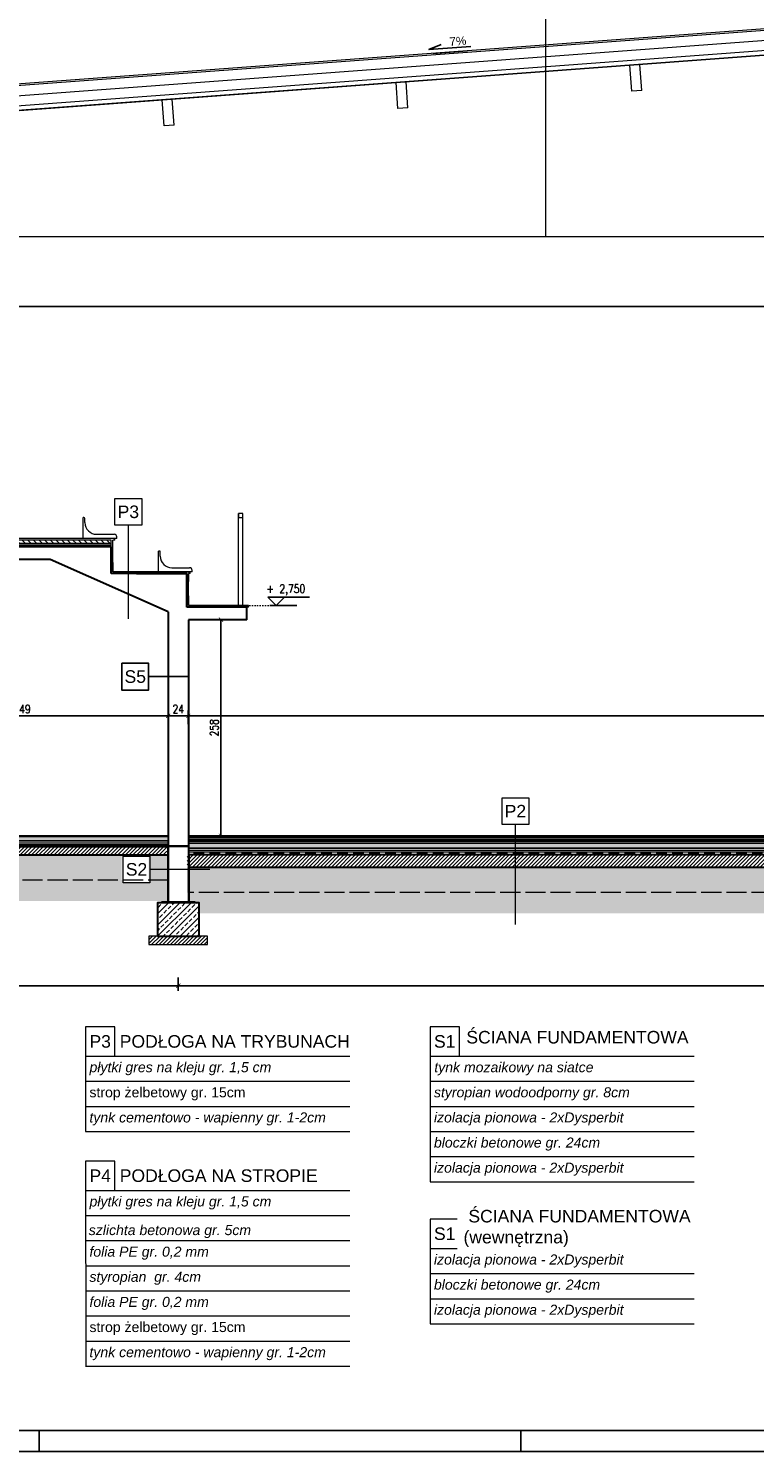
# Model space of a CAD drawing. Header units: millimetres. Extents: x 0 to 111311, y -48878 to -25280.
# Tile 66 of 161: x 75140 to 76007, y -43885 to -42185. Entities that reach past the tile are written whole.
import ezdxf
from ezdxf.enums import TextEntityAlignment as Align

# ---------------------------------------------------------------- set-up
doc = ezdxf.new("R2010")
doc.units = ezdxf.units.MM
for name, pattern in [('ACAD_ISO02W100', [15, 12, -3]), ('ACAD_ISO03W100', [30, 12, -18]), ('ACAD_ISO07W100', [3, 0, -3]), ('DASHED', [19.05, 12.7, -6.35]), ('DASHED2', [9.525, 6.35, -3.175])]:
    doc.linetypes.add(name, pattern=pattern)
doc.layers.get('Defpoints').update_dxf_attribs({"color": 30})
for name, color, linetype, lineweight in [('0.05', 74, 'Continuous', 5), ('0.09', 22, 'Continuous', 9), ('izol term', 30, 'BATTING', 0), ('J 0.15', 40, 'Continuous', 15), ('J wymiary', 1, 'Continuous', 9), ('kreskowanie', 250, 'Continuous', 9), ('OPIS', 7, 'Continuous', 5), ('sciany', 252, 'Continuous', 30)]:
    doc.layers.add(name, color=color, linetype=linetype, lineweight=lineweight)
for name, color, linetype in [('A_Ściany', 7, 'Continuous'), ('e-cad_cienkie', 1, 'Continuous'), ('e-cad_opisy', 7, 'Continuous')]:
    doc.layers.add(name, color=color, linetype=linetype)
doc.layers.add('HATCH', color=7, linetype='Continuous', lineweight=5, true_color=0x6e6e6e)
doc.styles.add('e-cad_1', font='simplex.shx', dxfattribs={"width": 0.8})
doc.styles.add('E-CAD_TTF', font='arial.ttf')
doc.styles.get("Standard").update_dxf_attribs({"font": 'arial.ttf'})
doc.linetypes.add('BATTING', pattern='A,0.00254,-2.54,[134,ltypeshp.shx,S=2.54,R=0,X=-2.54,Y=0],-5.08,[134,ltypeshp.shx,S=2.54,R=180,X=2.54,Y=0],-2.54', length=10.16254)
doc.dimstyles.new('e-cad_1_50_[cm]', dxfattribs={"dimscale": 5, "dimtxt": 2, "dimasz": 1, "dimexe": 1.25, "dimexo": 0.625, "dimtad": 1, "dimdec": 0, "dimrnd": 0.1, "dimzin": 1, "dimtxsty": 'e-cad_1', "dimblk": 'ARCHTICK', "dimcen": 2.5, "dimclrd": 7, "dimclre": 7, "dimclrt": 7, "dimadec": 0, "dimazin": 0, "dimtfac": 1, "dimtmove": 1, "dimatfit": 3, "dimldrblk": 'OBLIQUE', "dimfxl": 2, "dimfxlon": 1, "dimarcsym": 0})
pattern_1 = [(217.5, (8540.922, 2718.507), (0.2400047, -7.34119856), [0, -5.7912, 0, -6.477, 0, -6.19125]), (187.5, (8540.922, 2718.507), (-6.7428492, -10.7523765), [0, -3.1242, 0, -5.2197, 0, -2.00025]), (147.5, (8545.6086, 2718.507), (-11.86488555, -0.02155777), [0, -1.905, 0, -6.858, 0, -8.9535]), (137.5, (8545.609, 2718.507), (-11.4533468, -3.3439398), [0, -0.9525, 0, -4.4958, 0, -5.1435])]
pattern_2 = [(45, (13892.6327, 2949.1842), (-2.24506403, 2.24506403), [])]
pattern_3 = [(45, (13892.6327, 2949.1842), (0, 2.694076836), [1.905, -1.905])]

# ---------------------------------------------------------------- blocks, each defined once
blk = doc.blocks.new('e-cad_spadek_L')
at = {"layer": 'e-cad_cienkie'}
blk.add_lwpolyline([(2, 1), (5, 0), (-5, 0)], dxfattribs=at)
at = {"layer": 'e-cad_opisy', "style": 'E-CAD_TTF'}
blk.add_attdef('WARTOSC', text='', height=2, dxfattribs=at).set_placement((0, 0.5), align=Align.RIGHT)
blk = doc.blocks.new('e-cad_kota_3')
blk.add_line((-2, 2), (8, 2))
blk.add_lwpolyline([(-2, 2), (0, 0), (2, 2)])
at = {"style": 'e-cad_1', "width": 0.8}
blk.add_attdef('ZNAK', text='', height=2, dxfattribs=at).set_placement((-0.5, 3), align=Align.RIGHT)
blk.add_attdef('RZEDNA', (0.8, 3), '', height=2, dxfattribs=at)
blk = doc.blocks.new('_ArchTick')
at = {"color": 0, "linetype": 'ByBlock', "const_width": 0.15}
blk.add_lwpolyline([(-0.5, -0.5), (0.5, 0.5)], dxfattribs=at)
blk = doc.blocks.new('*D1851')
at = {"layer": 'Defpoints', "color": 0, "ltscale": 2}
for p in [(75041.4, -42508.6), (77826.4, -42517.1), (77826.4, -42537.3)]:
    blk.add_point(p, dxfattribs=at)
at = {"layer": 'J wymiary', "color": 7, "lineweight": -2, "ltscale": 2}
for p, q in [((75041.4, -42511.7), (75041.4, -42523.4)), ((75041.4, -42517.1), (77826.4, -42517.1)), ((77826.4, -42527.1), (77826.4, -42510.9))]:
    blk.add_line(p, q, dxfattribs=at)
at = {"layer": 'J wymiary', "color": 7, "lineweight": -2, "ltscale": 2, "xscale": 5, "yscale": 5, "zscale": 5, "rotation": 180}
blk.add_blockref('_ArchTick', (75041.4, -42517.1), dxfattribs=at)
at = {"layer": 'J wymiary', "color": 7, "lineweight": -2, "ltscale": 2, "xscale": 5, "yscale": 5, "zscale": 5}
blk.add_blockref('_ArchTick', (77826.4, -42517.1), dxfattribs=at)
at = {"layer": 'J wymiary', "color": 7, "ltscale": 2, "insert": (76433.9, -42509), "char_height": 10, "attachment_point": 5, "style": 'e-cad_1'}
blk.add_mtext('2785', dxfattribs=at)
blk = doc.blocks.new('_Oblique')
at = {"layer": 'kreskowanie', "color": 0, "lineweight": -2}
blk.add_line((-0.5, -0.5), (0.5, 0.5), dxfattribs=at)
blk = doc.blocks.new('*D1857')
at = {"layer": 'Defpoints', "color": 0, "ltscale": 2}
for p in [(75306.9, -43006.1), (74957.9, -43041.8), (75306.9, -43050.3)]:
    blk.add_point(p, dxfattribs=at)
at = {"layer": 'J wymiary', "color": 7, "lineweight": -2, "ltscale": 2}
for p, q in [((74957.9, -43016.1), (74957.9, -42999.8)), ((74957.9, -43006.1), (75306.9, -43006.1)), ((75306.9, -43016.1), (75306.9, -42999.8))]:
    blk.add_line(p, q, dxfattribs=at)
at = {"layer": 'J wymiary', "color": 7, "lineweight": -2, "ltscale": 2, "xscale": 5, "yscale": 5, "zscale": 5, "rotation": 180}
blk.add_blockref('_ArchTick', (74957.9, -43006.1), dxfattribs=at)
at = {"layer": 'J wymiary', "color": 7, "lineweight": -2, "ltscale": 2, "xscale": 5, "yscale": 5, "zscale": 5}
blk.add_blockref('_ArchTick', (75306.9, -43006.1), dxfattribs=at)
at = {"layer": 'J wymiary', "color": 7, "ltscale": 2, "insert": (75132.4, -42998), "char_height": 10, "attachment_point": 5, "style": 'e-cad_1'}
blk.add_mtext('349', dxfattribs=at)
blk = doc.blocks.new('*D1858')
at = {"layer": 'Defpoints', "color": 0, "ltscale": 2}
for p in [(75330.9, -43006.1), (75306.9, -43050.3), (75330.9, -43053.1)]:
    blk.add_point(p, dxfattribs=at)
at = {"layer": 'J wymiary', "color": 7, "lineweight": -2, "ltscale": 2}
for p, q in [((75306.9, -43016.1), (75306.9, -42999.8)), ((75306.9, -43006.1), (75330.9, -43006.1)), ((75330.9, -43016.1), (75330.9, -42999.8))]:
    blk.add_line(p, q, dxfattribs=at)
at = {"layer": 'J wymiary', "color": 7, "lineweight": -2, "ltscale": 2, "xscale": 5, "yscale": 5, "zscale": 5, "rotation": 180}
blk.add_blockref('_ArchTick', (75306.9, -43006.1), dxfattribs=at)
at = {"layer": 'J wymiary', "color": 7, "lineweight": -2, "ltscale": 2, "xscale": 5, "yscale": 5, "zscale": 5}
blk.add_blockref('_ArchTick', (75330.9, -43006.1), dxfattribs=at)
at = {"layer": 'J wymiary', "color": 7, "ltscale": 2, "insert": (75318.9, -42998), "char_height": 10, "attachment_point": 5, "style": 'e-cad_1'}
blk.add_mtext('24', dxfattribs=at)
blk = doc.blocks.new('*D1859')
at = {"layer": 'Defpoints', "color": 0, "ltscale": 2}
for p in [(77826.4, -43006.1), (77826.4, -43020.2), (75330.9, -43053.1)]:
    blk.add_point(p, dxfattribs=at)
at = {"layer": 'J wymiary', "color": 7, "lineweight": -2, "ltscale": 2}
for p, q in [((75330.9, -43016.1), (75330.9, -42999.8)), ((75330.9, -43006.1), (77826.4, -43006.1)), ((77826.4, -43016.1), (77826.4, -42999.8))]:
    blk.add_line(p, q, dxfattribs=at)
at = {"layer": 'J wymiary', "color": 7, "lineweight": -2, "ltscale": 2, "xscale": 5, "yscale": 5, "zscale": 5, "rotation": 180}
blk.add_blockref('_ArchTick', (75330.9, -43006.1), dxfattribs=at)
at = {"layer": 'J wymiary', "color": 7, "lineweight": -2, "ltscale": 2, "xscale": 5, "yscale": 5, "zscale": 5}
blk.add_blockref('_ArchTick', (77826.4, -43006.1), dxfattribs=at)
at = {"layer": 'J wymiary', "color": 7, "ltscale": 2, "insert": (76578.7, -42998), "char_height": 10, "attachment_point": 5, "style": 'e-cad_1'}
blk.add_mtext('2496', dxfattribs=at)
blk = doc.blocks.new('*D1863')
at = {"layer": 'Defpoints', "color": 0, "ltscale": 2}
for p in [(74793.9, -43269.3), (75318.9, -43269.3), (75318.9, -43328.4)]:
    blk.add_point(p, dxfattribs=at)
at = {"layer": 'J wymiary', "color": 7, "lineweight": -2, "ltscale": 2}
for p, q in [((74793.9, -43318.4), (74793.9, -43334.6)), ((75318.9, -43318.4), (75318.9, -43334.6)), ((74793.9, -43328.4), (75318.9, -43328.4))]:
    blk.add_line(p, q, dxfattribs=at)
at = {"layer": 'J wymiary', "color": 7, "lineweight": -2, "ltscale": 2, "xscale": 5, "yscale": 5, "zscale": 5, "rotation": 180}
blk.add_blockref('_ArchTick', (74793.9, -43328.4), dxfattribs=at)
at = {"layer": 'J wymiary', "color": 7, "lineweight": -2, "ltscale": 2, "xscale": 5, "yscale": 5, "zscale": 5}
blk.add_blockref('_ArchTick', (75318.9, -43328.4), dxfattribs=at)
at = {"layer": 'J wymiary', "color": 7, "ltscale": 2, "insert": (75056.4, -43320.2), "char_height": 10, "attachment_point": 5, "style": 'e-cad_1'}
blk.add_mtext('525', dxfattribs=at)
blk = doc.blocks.new('*D1864')
at = {"layer": 'Defpoints', "color": 0, "ltscale": 2}
for p in [(75318.9, -43269.3), (77838.4, -43269.3), (77838.4, -43328.4)]:
    blk.add_point(p, dxfattribs=at)
at = {"layer": 'J wymiary', "color": 7, "lineweight": -2, "ltscale": 2}
for p, q in [((75318.9, -43318.4), (75318.9, -43334.6)), ((77838.4, -43318.4), (77838.4, -43334.6)), ((75318.9, -43328.4), (77838.4, -43328.4))]:
    blk.add_line(p, q, dxfattribs=at)
at = {"layer": 'J wymiary', "color": 7, "lineweight": -2, "ltscale": 2, "xscale": 5, "yscale": 5, "zscale": 5, "rotation": 180}
blk.add_blockref('_ArchTick', (75318.9, -43328.4), dxfattribs=at)
at = {"layer": 'J wymiary', "color": 7, "lineweight": -2, "ltscale": 2, "xscale": 5, "yscale": 5, "zscale": 5}
blk.add_blockref('_ArchTick', (77838.4, -43328.4), dxfattribs=at)
at = {"layer": 'J wymiary', "color": 7, "ltscale": 2, "insert": (76578.7, -43320.2), "char_height": 10, "attachment_point": 5, "style": 'e-cad_1'}
blk.add_mtext('2520', dxfattribs=at)
blk = doc.blocks.new('*D1868')
at = {"layer": 'Defpoints', "color": 0, "ltscale": 2}
for p in [(74335.8, -42154.7), (76433.9, -42154.7), (74974.4, -42262.2)]:
    blk.add_point(p, dxfattribs=at)
at = {"layer": 'J wymiary', "color": 7, "lineweight": -2, "ltscale": 2}
for p, q in [((74345.8, -42154.7), (74329.6, -42154.7)), ((74335.8, -42262.2), (74335.8, -42154.7)), ((74345.8, -42262.2), (74329.6, -42262.2))]:
    blk.add_line(p, q, dxfattribs=at)
at = {"layer": 'J wymiary', "color": 7, "lineweight": -2, "ltscale": 2, "xscale": 5, "yscale": 5, "zscale": 5}
for p, rotation in [((74335.8, -42154.7), 90), ((74335.8, -42262.2), 270)]:
    blk.add_blockref('_ArchTick', p, dxfattribs=dict(at, rotation=rotation))
at = {"layer": 'J wymiary', "color": 7, "ltscale": 2, "insert": (74327.7, -42208.5), "char_height": 10, "attachment_point": 5, "rotation": 90, "style": 'e-cad_1'}
blk.add_mtext('107', dxfattribs=at)
blk = doc.blocks.new('*D1886')
at = {"layer": 'Defpoints', "color": 0, "ltscale": 2}
for p in [(75330.9, -42891.3), (75369.9, -42891.3), (75330.9, -43149.3)]:
    blk.add_point(p, dxfattribs=at)
at = {"layer": 'J wymiary', "color": 7, "lineweight": -2, "ltscale": 2}
for p, q in [((75359.9, -42891.3), (75376.2, -42891.3)), ((75369.9, -43149.3), (75369.9, -42891.3)), ((75359.9, -43149.3), (75376.2, -43149.3))]:
    blk.add_line(p, q, dxfattribs=at)
at = {"layer": 'J wymiary', "color": 7, "lineweight": -2, "ltscale": 2, "xscale": 5, "yscale": 5, "zscale": 5}
for p, rotation in [((75369.9, -42891.3), 90), ((75369.9, -43149.3), 270)]:
    blk.add_blockref('_ArchTick', p, dxfattribs=dict(at, rotation=rotation))
at = {"layer": 'J wymiary', "color": 7, "ltscale": 2, "insert": (75361.8, -43020.3), "char_height": 10, "attachment_point": 5, "rotation": 90, "style": 'e-cad_1'}
blk.add_mtext('258', dxfattribs=at)
blk = doc.blocks.new('*D1897')
at = {"layer": 'Defpoints', "color": 0, "ltscale": 2}
for p in [(76422.7, -42001.9), (76433.9, -42154.7), (74974.4, -42262.2)]:
    blk.add_point(p, dxfattribs=at)
at = {"layer": 'J wymiary', "color": 7, "lineweight": -2, "ltscale": 2}
for p, q in [((76423.4, -42011.8), (76422.2, -41995.6)), ((74963.1, -42109.3), (76422.7, -42001.9)), ((74963.9, -42119.3), (74962.7, -42103))]:
    blk.add_line(p, q, dxfattribs=at)
at = {"layer": 'J wymiary', "color": 7, "lineweight": -2, "ltscale": 2, "xscale": 5, "yscale": 5, "zscale": 5}
for p, rotation in [((76422.7, -42001.9), 4.208882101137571), ((74963.1, -42109.3), 184.2088821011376)]:
    blk.add_blockref('_ArchTick', p, dxfattribs=dict(at, rotation=rotation))
at = {"layer": 'J wymiary', "color": 7, "ltscale": 2, "insert": (75692.3, -42047.5), "char_height": 10, "attachment_point": 5, "rotation": 4.2089, "style": 'e-cad_1'}
blk.add_mtext('1464', dxfattribs=at)

msp = doc.modelspace()

# ---------------------------------------------------------------- hatches: boundary and pattern name
h = msp.add_hatch()
h.set_pattern_fill('ANSI31', color=256, scale=1.5, angle=90, style=0)
h.set_pattern_definition([(135, (-33294.702, -10059.063), (-3.36759605, -3.36759605), [])])
h.paths.add_polyline_path([(75238.969, -42796.261), (75178.969, -42796.261), (75178.969, -42800.261), (75238.969, -42800.261)])
h.paths.add_polyline_path([(75177.442, -42800.261), (75177.442, -42796.261), (75041.442, -42796.261), (75041.442, -42800.261)])
h = msp.add_hatch()
h.set_pattern_fill('ANSI33', color=256, scale=1.5, style=0)
h.set_pattern_definition([(45, (-33288.202, -9550.562), (-6.7351921, 6.7351921), []), (45, (-33281.467, -9550.562), (-6.7351921, 6.7351921), [4.7625, -2.38125])])
h.paths.add_polyline_path([(75343.942, -43269.261), (75343.942, -43229.261), (75293.942, -43229.261), (75293.942, -43269.261)])
at = {"layer": 'HATCH'}
h = msp.add_hatch(dxfattribs=at)
h.set_pattern_fill('DASH', color=256, scale=0.6, angle=45, style=0)
h.set_pattern_definition(pattern_3)
h.paths.add_polyline_path([(75041.442, -43150.261), (74986.442, -43150.261), (74986.442, -43155.261), (75041.442, -43155.261)])
h.paths.add_polyline_path([(75305.442, -43150.261), (75041.442, -43150.261), (75041.442, -43155.261), (75305.442, -43155.261)])
h.paths.add_polyline_path([(74805.942, -43150.261), (74805.942, -43155.261), (74944.192, -43155.261), (74944.192, -43150.261)])
h.paths.add_polyline_path([(74957.942, -43150.261), (74957.942, -43155.261), (74986.442, -43155.261), (74986.442, -43150.261)])
h.paths.add_polyline_path([(74445.942, -43150.261), (74445.942, -43155.261), (74781.942, -43155.261), (74781.942, -43150.261)])
h = msp.add_hatch(dxfattribs=at)
h.set_pattern_fill('ANSI31', color=256, style=0)
h.set_pattern_definition(pattern_2)
h.paths.add_polyline_path([(75305.442, -43162.261), (75041.442, -43162.261), (75041.442, -43172.261), (75305.442, -43172.261)])
h.paths.add_polyline_path([(75041.442, -43162.261), (74986.442, -43162.261), (74986.442, -43172.261), (75041.442, -43172.261)])
h.paths.add_polyline_path([(74805.942, -43162.261), (74805.942, -43172.261), (74986.442, -43172.261), (74986.442, -43162.261)])
h.paths.add_polyline_path([(74445.942, -43162.261), (74445.942, -43172.261), (74781.942, -43172.261), (74781.942, -43162.261)])
h = msp.add_hatch(dxfattribs=at)
h.set_pattern_fill('DASH', color=256, scale=0.6, angle=45, style=0)
h.set_pattern_definition(pattern_3)
h.paths.add_polyline_path([(75330.942, -43158.061), (75330.942, -43164.061), (77461.518, -43164.061), (77461.518, -43158.061)])
h = msp.add_hatch(dxfattribs=at)
h.set_pattern_fill('AR-SAND', color=256, scale=0.15, angle=180)
h.set_pattern_definition(pattern_1)
h.paths.add_polyline_path([(75041.442, -43172.261), (74986.442, -43172.261), (74986.442, -43204.261), (75041.442, -43204.261)])
h.paths.add_polyline_path([(75251.519, -43204.261), (75251.519, -43173.491), (75283.519, -43173.491), (75283.519, -43204.261), (75305.442, -43204.261), (75305.442, -43172.261), (75041.442, -43172.261), (75041.442, -43204.261)])
h.paths.add_polyline_path([(74805.942, -43172.261), (74805.942, -43204.261), (74986.442, -43204.261), (74986.442, -43172.261)])
h.paths.add_polyline_path([(74760.019, -43173.491), (74760.019, -43204.261), (74781.942, -43204.261), (74781.942, -43172.261), (74442.942, -43172.261), (74442.942, -43204.261), (74728.019, -43204.261), (74728.019, -43173.491)])
h = msp.add_hatch(dxfattribs=at)
h.set_pattern_fill('ANSI31', color=256, style=0)
h.set_pattern_definition(pattern_2)
h.paths.add_polyline_path([(75329.442, -43172.061), (75329.442, -43187.061), (77461.518, -43187.061), (77461.518, -43172.061)])
h = msp.add_hatch(dxfattribs=at)
h.set_pattern_fill('AR-SAND', color=256, scale=0.15, angle=180)
h.set_pattern_definition(pattern_1)
h.paths.add_polyline_path([(75329.442, -43187.061), (75329.442, -43217.061), (77461.518, -43217.061), (77461.518, -43187.061)])
at = {"layer": 'HATCH', "linetype": 'DASHED2'}
h = msp.add_hatch(dxfattribs=at)
h.set_pattern_fill('ANSI31', color=256)
h.set_pattern_definition([(45, (6032.012, -7896.4162), (-2.24506403, 2.24506403), [])])
h.paths.add_polyline_path([(75283.942, -43269.261), (75283.942, -43279.261), (75353.942, -43279.261), (75353.942, -43269.261), (75353.942, -43269.261)])
at = {"layer": 'kreskowanie'}
h = msp.add_hatch(dxfattribs=at)
h.set_pattern_fill('EARTH', color=256, scale=2, angle=135, style=0)
h.set_pattern_definition([(135, (13892.633, 2949.184), (-17.9605122, 2e-15), [12.7, -12.7]), (135, (13889.265, 2945.817), (-17.9605122, 2e-15), [12.7, -12.7]), (135, (13885.897, 2942.449), (-17.9605122, 2e-15), [12.7, -12.7]), (225, (13883.652, 2942.449), (-4e-15, -17.9605122), [12.7, -12.7]), (225, (13880.285, 2945.817), (-4e-15, -17.9605122), [12.7, -12.7]), (225, (13876.917, 2949.184), (-4e-15, -17.9605122), [12.7, -12.7])])
h.paths.add_polyline_path([(75721.463, -43242.061), (77723.942, -43242.061), (77723.942, -43229.261), (77821.442, -43229.261), (77827.442, -43217.061), (75721.463, -43217.061)])
h.paths.add_polyline_path([(74806.942, -43227.261), (74806.942, -43202.261), (75253.019, -43202.261), (75253.019, -43205.491), (75285.019, -43205.491), (75285.019, -43202.261), (75305.942, -43202.261), (75305.942, -43227.261)])
h.paths.add_polyline_path([(75343.942, -43229.261), (75343.942, -43242.061), (75721.463, -43242.061), (75721.463, -43217.061), (75331.942, -43217.061), (75331.942, -43228.261), (75331.942, -43228.761), (75331.942, -43229.261)])
h.paths.add_polyline_path([(74446.942, -43227.261), (74657.765, -43227.261), (74657.765, -43202.261), (74446.942, -43202.261)])

# ---------------------------------------------------------------- linework, layer by layer
for p, q in [((76433.942, -42186.336), (74986.442, -42293.661)), ((75306.942, -43149.261), (75041.442, -43149.261)), ((75306.942, -43162.261), (75330.942, -43162.261)), ((75298.942, -43228.261), (75338.942, -43228.261)), ((75298.942, -43229.261), (75338.942, -43229.261))]:
    msp.add_line(p, q)
at = {"ltscale": 12}
for p, q in [((75240.969, -42834.261), (75240.969, -42822.927)), ((75272.969, -42834.261), (75240.969, -42834.261)), ((75332.969, -42834.261), (75242.969, -42834.261)), ((75330.969, -42845.594), (75330.969, -42836.261)), ((75330.969, -42874.261), (75330.969, -42862.927)), ((75400.942, -42874.261), (75331.442, -42874.261)), ((75330.942, -42959.284), (75283.519, -42959.284))]:
    msp.add_line(p, q, dxfattribs=at)
at = {"color": 0, "linetype": 'ACAD_ISO07W100', "lineweight": 9}
msp.add_line((75351.655, -42874.261), (75435.662, -42874.261), dxfattribs=at)
at = {"linetype": 'DASHED', "lineweight": 30}
msp.add_line((77826.442, -43170.561), (75330.942, -43170.561), dxfattribs=at)
msp.add_lwpolyline([(75251.519, -42943.284), (75283.519, -42943.284), (75283.519, -42975.284), (75251.519, -42975.284)], close=True)
at = {"linetype": 'ACAD_ISO03W100', "ltscale": 0.5, "const_width": 1}
for points in [[(74957.942, -43160.761), (75330.942, -43160.761)], [(74957.942, -43161.761), (75330.942, -43161.761)], [(75306.442, -43162.261), (75306.442, -43229.261)], [(75331.442, -43172.061), (75331.442, -43229.261)], [(75298.942, -43228.761), (75338.942, -43228.761)]]:
    msp.add_lwpolyline(points, dxfattribs=at)
at = {"layer": '0.05', "linetype": 'ACAD_ISO02W100', "ltscale": 2}
for p, q in [((75306.942, -43202.261), (74805.942, -43202.261)), ((77827.442, -43217.061), (75331.942, -43217.061))]:
    msp.add_line(p, q, dxfattribs=at)
at = {"layer": '0.09'}
for p, q in [((75870.116, -42228.141), (75858.149, -42229.028)), ((75860.441, -42259.943), (75858.149, -42229.028)), ((75872.408, -42259.056), (75870.116, -42228.141)), ((75590.878, -42248.845), (75578.911, -42249.732)), ((75581.203, -42280.647), (75578.911, -42249.732)), ((75593.17, -42279.76), (75590.878, -42248.845)), ((75872.408, -42259.056), (75860.441, -42259.943)), ((75311.641, -42269.549), (75299.673, -42270.436)), ((75301.966, -42301.352), (75299.673, -42270.436)), ((75313.933, -42300.464), (75311.641, -42269.549)), ((75593.17, -42279.76), (75581.203, -42280.647)), ((75313.933, -42300.464), (75301.966, -42301.352)), ((74986.442, -42433.661), (76433.942, -42433.661))]:
    msp.add_line(p, q, dxfattribs=at)
msp.add_lwpolyline([(76433.942, -42186.336), (76433.941, -42186.336), (74986.442, -42293.661)], dxfattribs=at)
at = {"layer": 'A_Ściany'}
for p, q in [((74957.942, -43149.261), (75306.942, -43149.261)), ((74957.942, -43150.261), (75306.942, -43150.261)), ((77826.442, -43149.261), (75330.942, -43149.261)), ((77826.442, -43151.261), (75330.942, -43151.261)), ((74957.942, -43155.261), (75306.942, -43155.261)), ((74957.942, -43160.261), (75306.942, -43160.261)), ((74957.942, -43161.261), (75306.942, -43161.261)), ((77826.442, -43153.661), (75330.942, -43153.661)), ((77826.442, -43155.561), (75330.942, -43155.561)), ((77826.442, -43158.061), (75330.942, -43158.061)), ((77826.442, -43164.061), (75330.942, -43164.061))]:
    msp.add_line(p, q, dxfattribs=at)
at = {"layer": 'e-cad_cienkie', "ltscale": 2}
for p, q in [((75663.94, -42211.899), (75623.236, -42214.859)), ((75428.162, -42874.261), (75460.662, -42874.261))]:
    msp.add_line(p, q, dxfattribs=at)
at = {"layer": 'e-cad_opisy', "ltscale": 4}
for points in [[(75152.771, -43884.707), (75152.771, -43859.707)], [(75727.771, -43884.707), (75727.771, -43859.707)]]:
    msp.add_lwpolyline(points, dxfattribs=at)
at = {"layer": 'izol term', "linetype": 'BATTING', "ltscale": 0.2}
for p, q in [((75238.969, -42802.261), (75041.442, -42802.261)), ((74957.942, -43157.761), (75306.942, -43157.761)), ((75330.942, -43166.561), (77826.442, -43166.561))]:
    msp.add_line(p, q, dxfattribs=at)
at = {"layer": 'izol term', "linetype": 'BATTING', "ltscale": 0.8}
msp.add_lwpolyline([(76433.942, -42168.788), (76433.941, -42168.788), (74985.794, -42276.161), (74974.373, -42276.161)], dxfattribs=at)
at = {"layer": 'J 0.15'}
for points in [[(76433.942, -42154.75), (76433.941, -42154.75), (74985.275, -42262.161), (74974.373, -42262.161)], [(76433.942, -42156.755), (76433.941, -42156.755), (74985.349, -42264.161), (74974.373, -42264.161)], [(76433.942, -42180.821), (76433.941, -42180.821), (74986.238, -42288.161), (74974.373, -42288.161)]]:
    msp.add_lwpolyline(points, dxfattribs=at)
at = {"layer": 'OPIS', "ltscale": 50}
for p, q in [((75757.783, -42433.661), (75757.783, -42162.677)), ((75259.29, -42890.385), (75259.29, -42778.482)), ((75721.463, -43255.243), (75721.463, -43135.904)), ((75356.689, -43189.491), (75285.019, -43189.491)), ((75208.187, -43377.494, 0), (75208.187, -43502.494, 0)), ((75619.54, -43377.494, 0), (75619.54, -43562.494, 0)), ((75208.187, -43412.494, 0), (75523.704, -43412.494, 0)), ((75619.54, -43412.494, 0), (75935.057, -43412.494, 0)), ((75208.187, -43442.494, 0), (75523.704, -43442.494, 0)), ((75619.54, -43442.494, 0), (75935.057, -43442.494, 0)), ((75208.187, -43472.494, 0), (75523.704, -43472.494, 0)), ((75208.187, -43472.494, 0), (75523.704, -43472.494, 0)), ((75619.54, -43472.494, 0), (75935.057, -43472.494, 0)), ((75208.187, -43502.494, 0), (75523.704, -43502.494, 0)), ((75619.54, -43502.494, 0), (75935.057, -43502.494, 0)), ((75208.194, -43537.811, 0), (75208.532, -43782.811, 0)), ((75619.54, -43532.494, 0), (75935.057, -43532.494, 0)), ((75208.194, -43572.811, 0), (75523.711, -43572.811, 0)), ((75619.54, -43562.494, 0), (75935.057, -43562.494, 0)), ((75208.194, -43602.811, 0), (75523.711, -43602.811, 0)), ((75619.54, -43607.163, 0), (75619.54, -43732.163, 0)), ((75208.194, -43632.811, 0), (75523.711, -43632.811, 0)), ((75208.194, -43632.811, 0), (75523.711, -43632.811, 0)), ((75619.54, -43642.163, 0), (75935.057, -43642.163, 0)), ((75208.194, -43662.811, 0), (75523.711, -43662.811, 0)), ((75619.54, -43672.163, 0), (75935.057, -43672.163, 0)), ((75208.194, -43692.811, 0), (75523.711, -43692.811, 0)), ((75619.54, -43702.163, 0), (75935.057, -43702.163, 0)), ((75208.194, -43722.811, 0), (75523.711, -43722.811, 0)), ((75619.54, -43732.163, 0), (75935.057, -43732.163, 0)), ((75208.194, -43752.811, 0), (75523.711, -43752.811, 0)), ((75208.194, -43782.811, 0), (75523.711, -43782.811, 0))]:
    msp.add_line(p, q, dxfattribs=at)
at = {"layer": 'OPIS'}
for p, q in [((75205.469, -42774.261), (75205.469, -42769.261)), ((75206.293, -42769.261), (75205.469, -42769.261)), ((75205.469, -42794.261), (75205.469, -42774.261)), ((75207.469, -42775.362), (75207.469, -42770.436)), ((75207.469, -42775.362), (75207.469, -42770.436)), ((75390.942, -42874.261), (75390.942, -42764.261)), ((75395.942, -42874.261), (75395.942, -42764.261)), ((75242.969, -42794.261), (75041.442, -42794.261)), ((75180.969, -42794.261), (75152.942, -42794.261)), ((75221.367, -42789.261), (75242.434, -42789.261)), ((75244.969, -42794.261), (75240.969, -42794.261)), ((75245.469, -42794.261), (75240.969, -42794.261)), ((75242.969, -42796.261), (75242.969, -42794.261)), ((75245.469, -42794.261), (75245.469, -42792.295)), ((75238.969, -42796.261), (75041.442, -42796.261)), ((75238.969, -42800.261), (75041.442, -42800.261)), ((75238.969, -42804.261), (75238.969, -42796.261)), ((75240.969, -42832.261), (75240.969, -42796.261)), ((75242.969, -42796.261), (75240.969, -42796.261)), ((75240.969, -42834.261), (75240.969, -42796.261)), ((75295.469, -42814.261), (75295.469, -42809.261)), ((75296.293, -42809.261), (75295.469, -42809.261)), ((75297.469, -42815.362), (75297.469, -42810.436)), ((75297.469, -42815.362), (75297.469, -42810.436)), ((75295.469, -42834.261), (75295.469, -42814.261)), ((75330.969, -42834.261), (75240.969, -42834.261)), ((75311.367, -42829.261), (75332.434, -42829.261)), ((75332.969, -42834.261), (75328.969, -42834.261)), ((75335.469, -42834.261), (75330.969, -42834.261)), ((75330.969, -42874.261), (75330.969, -42836.261)), ((75332.969, -42836.261), (75330.969, -42836.261)), ((75332.969, -42836.261), (75332.969, -42834.261)), ((75335.469, -42834.261), (75335.469, -42832.295)), ((75402.942, -42874.261), (75330.969, -42874.261)), ((75402.942, -42876.261), (75400.942, -42876.261)), ((75402.942, -42876.261), (75402.942, -42874.261)), ((75305.942, -43162.261), (75305.942, -43229.261)), ((75306.942, -43162.261), (75306.942, -43229.261)), ((75330.942, -43162.261), (75330.942, -43229.261)), ((77826.442, -43169.061), (75330.942, -43169.061)), ((75331.942, -43172.061), (75331.942, -43229.261))]:
    msp.add_line(p, q, dxfattribs=at)
at = {"layer": 'OPIS', "ltscale": 50}
for points in [[(75243.29, -42746.482), (75275.29, -42746.482), (75275.29, -42778.482), (75243.29, -42778.482)], [(75705.463, -43103.904), (75737.463, -43103.904), (75737.463, -43135.904), (75705.463, -43135.904)], [(75253.019, -43173.491), (75285.019, -43173.491), (75285.019, -43205.491), (75253.019, -43205.491)]]:
    msp.add_lwpolyline(points, close=True, dxfattribs=at)
at = {"layer": 'OPIS'}
msp.add_lwpolyline([(75390.942, -42764.261), (75390.942, -42769.261), (75395.942, -42769.261), (75395.942, -42764.261)], close=True, dxfattribs=at)
at = {"layer": 'OPIS', "ltscale": 4}
msp.add_lwpolyline([(75353.942, -43269.261), (75283.942, -43269.261), (75283.942, -43279.261), (75353.942, -43279.261)], close=True, dxfattribs=at)
at = {"layer": 'OPIS', "ltscale": 50, "elevation": 0}
for points in [[(75208.187, -43412.494), (75243.187, -43412.494), (75243.187, -43377.494), (75208.187, -43377.494)], [(75619.54, -43412.494), (75654.54, -43412.494), (75654.54, -43377.494), (75619.54, -43377.494)], [(75208.194, -43572.811), (75243.194, -43572.811), (75243.194, -43537.811), (75208.194, -43537.811)], [(75619.54, -43642.163), (75654.54, -43642.163), (75654.54, -43607.163), (75619.54, -43607.163)]]:
    msp.add_lwpolyline(points, close=True, dxfattribs=at)
at = {"layer": 'OPIS'}
for centre, radius, start, end in [((75206.293, -42770.436), 1.176, 0, 90), ((75221.367, -42775.362), 13.898, 180, 270), ((75242.434, -42792.295), 3.035, 0, 90), ((75296.293, -42810.436), 1.176, 0, 90), ((75311.367, -42815.362), 13.898, 180, 270), ((75332.434, -42832.295), 3.035, 0, 90)]:
    msp.add_arc(centre, radius, start, end, dxfattribs=at)
at = {"layer": 'sciany'}
for p, q in [((75238.969, -42804.261), (74421.942, -42804.261)), ((75238.969, -42822.927), (75238.969, -42804.261)), ((75165.758, -42819.261), (75028.942, -42819.261)), ((75306.942, -42882.009), (75165.758, -42819.261)), ((75238.969, -42836.261), (75238.969, -42822.927)), ((75268.969, -42836.261), (75238.969, -42836.261)), ((75268.969, -42836.261), (75328.969, -42836.261)), ((75328.969, -42862.927), (75328.969, -42836.261)), ((75328.969, -42876.261), (75328.969, -42862.927)), ((75400.942, -42876.261), (75328.969, -42876.261)), ((75400.942, -42891.261), (75400.942, -42876.261)), ((75306.942, -42882.009), (75306.942, -43229.261)), ((75330.942, -42891.261), (75330.942, -43229.261)), ((75400.942, -42891.261), (75330.942, -42891.261)), ((74778.571, -43162.261), (75306.942, -43162.261)), ((74445.942, -43172.261), (75306.942, -43172.261)), ((77826.442, -43172.061), (75330.942, -43172.061)), ((77826.442, -43187.061), (75330.942, -43187.061))]:
    msp.add_line(p, q, dxfattribs=at)
msp.add_lwpolyline([(75293.942, -43269.261), (75343.942, -43269.261), (75343.942, -43229.261), (75293.942, -43229.261)], close=True, dxfattribs=at)

# ---------------------------------------------------------------- block references
at = {"layer": 'e-cad_opisy', "ltscale": 2}
ref = msp.add_blockref('e-cad_spadek_L', (75643.225, -42208.392), dxfattribs=dict(at, xscale=-5, yscale=5.000000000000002, zscale=5, rotation=4.15990408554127))
ref.add_attrib('WARTOSC', '7%', dxfattribs={"ltscale": 2, "height": 10, "rotation": 4.159904, "style": 'E-CAD_TTF'}).set_placement((75663.182, -42204.434), align=Align.RIGHT)
at = {"layer": 'e-cad_opisy', "ltscale": 2, "xscale": 5, "yscale": 5, "zscale": 5}
msp.add_blockref('e-cad_kota_3', (75435.662, -42874.261), dxfattribs=at).add_auto_attribs({'RZEDNA': '2,750', 'ZNAK': '+'})

# ---------------------------------------------------------------- texts
at = {"insert": (75267.519, -42959.284), "char_height": 15, "width": 32, "attachment_point": 5}
msp.add_mtext('{\\fArial|b0|i0|c238|p34;S5}', dxfattribs=at)
at = {"layer": 'OPIS', "ltscale": 50, "char_height": 15}
for s, insert, width, attachment_point in [('{\\fArial|b0|i0|c238|p34;P3}', (75259.29, -42762.482), 32, 5), ('P2', (75721.463, -43119.904), 32, 5), ('S2', (75269.019, -43189.491), 32, 5), ('\\A1;P3', (75225.687, -43394.994, 0), 21.21108, 5), ('\\A1; PODŁOGA NA TRYBUNACH', (75243.187, -43394.994, 0), 392.95973, 4), ('\\A1;{\\fArial|b0|i0|c238|p34;S1}', (75637.04, -43394.994, 0), 21.21108, 5), ('\\A1; ŚCIANA FUNDAMENTOWA', (75657.047, -43389.981, 0), 335.5807, 4), ('\\A1;P4', (75225.694, -43555.311, 0), 21.21108, 5), ('\\A1; PODŁOGA NA STROPIE', (75243.194, -43555.311, 0), 392.95973, 4), ('\\A1;{\\fArial|b0|i0|c238|p34;S1}', (75637.04, -43624.663, 0), 21.21108, 5)]:
    msp.add_mtext(s, dxfattribs=dict(at, insert=insert, width=width, attachment_point=attachment_point))
at = {"layer": 'OPIS', "char_height": 12, "attachment_point": 4}
for s, insert, width in [('\\pxsm1.5,ql;{\\fArial|b0|i1|c238|p34;płytki gres na kleju gr. 1,5 cm}', (75212.955, -43427.494, 0), 304.79), ('\\pxsm1.5,ql;{\\fArial|b0|i1|c238|p34;tynk mozaikowy na siatce}', (75624.664, -43427.559, 0), 390.79935), ('\\pxsm1.5,ql; strop żelbetowy gr. 15cm', (75208.187, -43457.492, 0), 987.48328), ('\\pxsm1.5,ql;{\\fArial|b0|i1|c238|p34; styropian wodoodporny gr. 8cm}', (75619.54, -43457.494, 0), 390.79935), ('\\pxsm1.5,ql;{\\fArial|b0|i1|c238|p34; tynk cementowo - wapienny gr. 1-2cm}', (75208.187, -43487.487, 0), 1175.57534), ('\\pxsm1.5,ql;{\\fArial|b0|i1|c238|p34; izolacja pionowa - 2xDysperbit}', (75619.54, -43487.494, 0), 390.79935), ('\\pxsm1.5,ql;{\\fArial|b0|i1|c238|p34; bloczki betonowe gr. 24cm}', (75619.54, -43517.494, 0), 390.79935), ('\\pxsm1.5,ql;{\\fArial|b0|i1|c238|p34; izolacja pionowa - 2xDysperbit}', (75619.54, -43547.494, 0), 390.79935), ('\\pxsm1.5,ql;{\\fArial|b0|i1|c238|p34;płytki gres na kleju gr. 1,5 cm}', (75212.962, -43587.811, 0), 304.79), ('\\pxsm1,ql;{\\fArial|b0|i1|c238|p34; szlichta betonowa gr. 5cm }', (75207.381, -43622.018, 0), 302.09622), ('\\pxsm1.5,ql;{\\fArial|b0|i1|c238|p34; folia PE gr. 0,2 mm}', (75208.194, -43647.811, 0), 390.79935), ('\\pxsm1.5,ql;{\\fArial|b0|i1|c238|p34; izolacja pionowa - 2xDysperbit}', (75619.54, -43657.163, 0), 390.79935), ('\\pxsm1.5,ql;{\\fArial|b0|i1|c238|p34; styropian  gr. 4cm}', (75208.194, -43677.811, 0), 390.79935), ('\\pxsm1.5,ql;{\\fArial|b0|i1|c238|p34; bloczki betonowe gr. 24cm}', (75619.54, -43687.163, 0), 390.79935), ('\\pxsm1.5,ql;{\\fArial|b0|i1|c238|p34; folia PE gr. 0,2 mm}', (75208.194, -43707.811, 0), 390.79935), ('\\pxsm1.5,ql;{\\fArial|b0|i1|c238|p34; izolacja pionowa - 2xDysperbit}', (75619.54, -43717.163, 0), 390.79935), ('\\pxsm1.5,ql; strop żelbetowy gr. 15cm', (75208.194, -43737.816, 0), 987.48328), ('\\pxsm1.5,ql;{\\fArial|b0|i1|c238|p34; tynk cementowo - wapienny gr. 1-2cm}', (75208.194, -43767.811, 0), 1175.57534)]:
    msp.add_mtext(s, dxfattribs=dict(at, insert=insert, width=width))

# ---------------------------------------------------------------- dimensions: what is measured, and where the dimension line sits
at = {"layer": 'J wymiary', "ltscale": 2}
dim = msp.add_aligned_dim(p1=(74974.373, -42262.161), p2=(76433.941, -42154.75), distance=153.295, dimstyle='e-cad_1_50_[cm]', dxfattribs=at)
dim.commit()
dim.dimension.update_dxf_attribs({"geometry": '*D1897', "text_midpoint": (75692.31, -42047.47)})
for base, p1, p2, picture, middle in [((74335.841, -42154.75), (74974.373, -42262.161), (76433.942, -42154.75), '*D1868', (74327.716, -42208.455)), ((75369.901, -42891.261), (75330.942, -43149.261), (75330.942, -42891.261), '*D1886', (75361.776, -43020.261))]:
    dim = msp.add_linear_dim(base=base, p1=p1, p2=p2, angle=90, dimstyle='e-cad_1_50_[cm]', dxfattribs=at)
    dim.commit()
    dim.dimension.update_dxf_attribs({"geometry": picture, "text_midpoint": middle})
for base, p1, p2, picture, middle in [((77826.442, -42517.148), (75041.442, -42508.562), (77826.442, -42537.31), '*D1851', (76433.942, -42509.023)), ((75306.942, -43006.092), (74957.942, -43041.762), (75306.942, -43050.341), '*D1857', (75132.442, -42997.967)), ((75330.942, -43006.092), (75306.942, -43050.341), (75330.942, -43053.051), '*D1858', (75318.942, -42997.967)), ((77826.441535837, -43006.091882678), (75330.941535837, -43053.050638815), (77826.441535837, -43020.150611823), '*D1859', (76578.691535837, -42997.966882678)), ((75318.942, -43328.369), (74793.942, -43269.261), (75318.942, -43269.261), '*D1863', (75056.442, -43320.244)), ((77838.4415, -43328.3686), (75318.9416, -43269.2606), (77838.4415, -43269.2606), '*D1864', (76578.6916, -43320.2436))]:
    dim = msp.add_linear_dim(base=base, p1=p1, p2=p2, dimstyle='e-cad_1_50_[cm]', dxfattribs=at)
    dim.commit()
    dim.dimension.update_dxf_attribs({"geometry": picture, "text_midpoint": middle})

# ---------------------------------------------------------------- next in the draw order: texts
at = {"layer": 'OPIS', "ltscale": 50, "insert": (75659.489, -43618.367, 0), "char_height": 15, "width": 335.5807, "attachment_point": 4, "bg_fill": 2}
msp.add_mtext('\\A1; ŚCIANA FUNDAMENTOWA (wewnętrzna)', dxfattribs=at)

# ---------------------------------------------------------------- next in the draw order: linework, layer by layer
at = {"layer": 'e-cad_opisy', "ltscale": 4}
for points in [[(74102.771, -43884.707), (78102.771, -43884.707), (78102.771, -41784.707), (74227.771, -41784.707), (74227.771, -42399.707), (74102.771, -42399.707), (74102.771, -43884.707)], [(74252.771, -43859.707), (78077.771, -43859.707), (78077.771, -41809.707), (74252.771, -41809.707), (74252.771, -43859.707)]]:
    msp.add_lwpolyline(points, dxfattribs=at)

doc.saveas('drawing.dxf')
